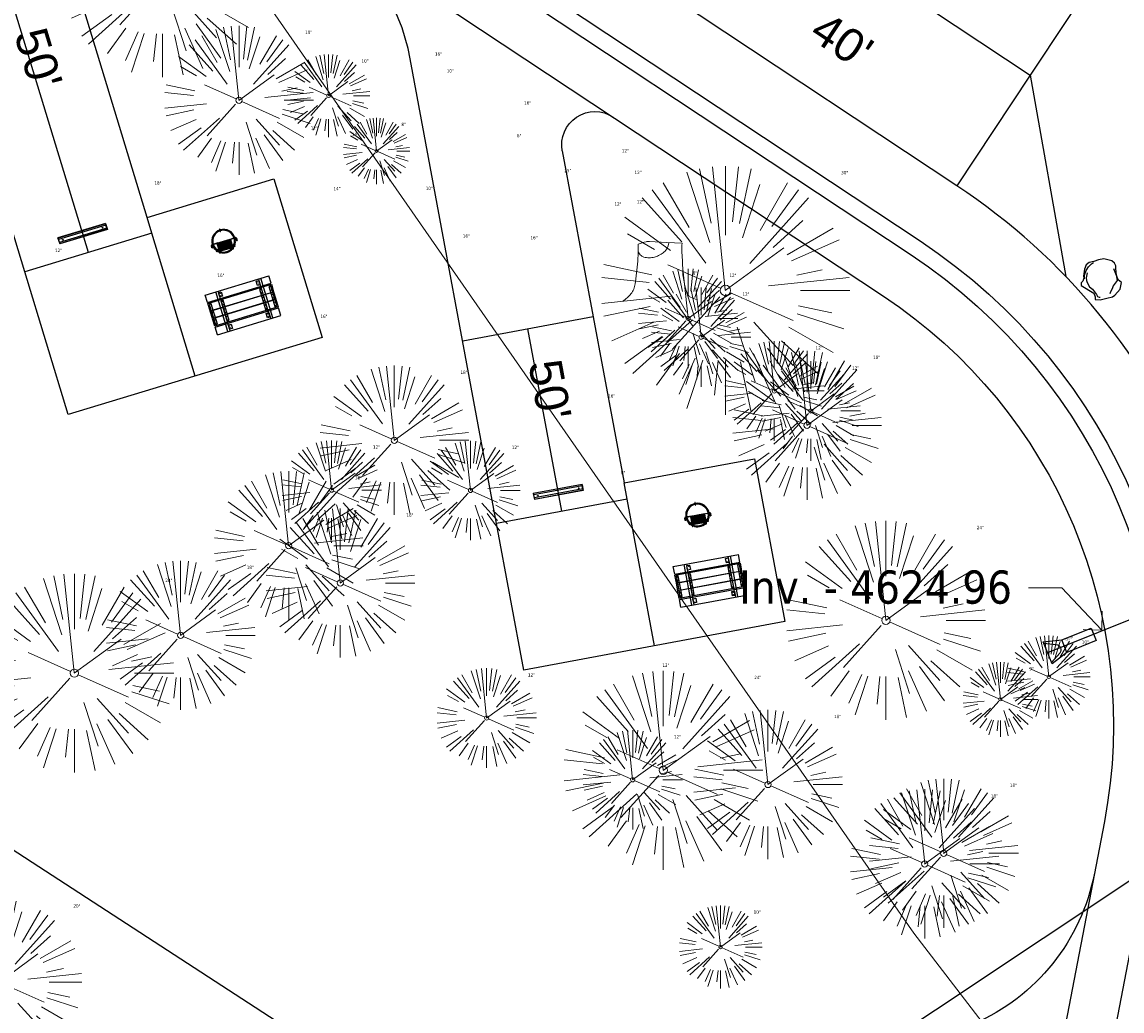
# Model space of a CAD drawing. Header units: feet. Extents: x 1134296 to 1140710, y 647902 to 649877.
# Tile 29 of 34: x 1134967 to 1135100, y 649090 to 649210. Entities that reach past the tile are written whole.
import ezdxf
from ezdxf import colors
from ezdxf.entities.mleader import LeaderData, LeaderLine
from ezdxf.math import Vec2, Vec3

# ---------------------------------------------------------------- set-up
doc = ezdxf.new("R2010")
doc.units = ezdxf.units.FT
doc.header["$MEASUREMENT"] = 0
for name, color, linetype, lineweight in [('-ANGLE-IRON', 8, 'Continuous', 25), ('V-SITE-VEGE', 8, 'Continuous', 18), ('V-SITE-VEGE-TEXT', 8, 'Continuous', 18), ('V-UTIL-WATR-LINE', 8, 'Continuous', 15)]:
    doc.layers.add(name, color=color, linetype=linetype, lineweight=lineweight)
for name, color, linetype in [('-BOLTS-LAGS-SCREWS', 7, 'Continuous'), ('-CONCRETE', 9, 'Continuous'), ('-HARDWARE', 7, 'Continuous'), ('-TIMBER', 5, 'Continuous'), ('C-CAMPSITE-PADS', 6, 'Continuous'), ('C-PRKG-WHEL-STOP', 9, 'Continuous'), ('C-ROAD-ASPHALT', 1, 'Continuous'), ('C-UTIL-WATER-MEP', 7, 'Continuous'), ('L-BARRIERROCK', 6, 'Continuous'), ('V-FLOOD-PLAIN', 2, 'Continuous')]:
    doc.layers.add(name, color=color, linetype=linetype)
doc.layers.add('V-ANNO-TEXT', color=7, linetype='Continuous', lineweight=13, plot=False)
doc.styles.add('Arial', font='arial.ttf', dxfattribs={"height": 180})
doc.styles.add('SEI-Dim & Leader', font='tahoma.ttf')

# ---------------------------------------------------------------- blocks, each defined once
blk = doc.blocks.new('V-SITE-VEGE-Coniferious Tree 2')
at = {"color": 0, "linetype": 'ByBlock'}
for p, q in [((-0.0574950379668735, 0.2703678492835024), (-0.1039851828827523, 0.4890788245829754)), ((-0.0003172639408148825, 0.0025937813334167), (-0.05229705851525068, 0.4972664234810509)), ((-3.601054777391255e-05, 0.2219193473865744), (-3.601054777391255e-05, 0.5000060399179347)), ((0.02890183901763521, 0.2753366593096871), (0.05222503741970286, 0.4972664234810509)), ((0.0571938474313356, 0.2692740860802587), (0.1039131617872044, 0.4890788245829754)), ((-0.06264093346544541, 0.1926377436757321), (-0.1545378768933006, 0.4755369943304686)), ((-0.07913071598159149, 0.1088658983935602), (-0.2939353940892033, 0.4045257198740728)), ((-0.1460065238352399, 0.2528363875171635), (-0.2500390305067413, 0.4330260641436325)), ((0.06850648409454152, 0.2109817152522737), (0.1382469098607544, 0.425630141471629)), ((0.139142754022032, 0.2410654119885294), (0.2499670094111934, 0.4330260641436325)), ((0.1868724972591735, 0.2572635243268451), (0.2938633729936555, 0.4045257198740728)), ((-0.1756943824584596, 0.1950752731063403), (-0.3346129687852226, 0.3715878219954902)), ((0.09777767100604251, 0.108636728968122), (0.3345409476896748, 0.3715878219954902)), ((-0.2201011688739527, 0.1598873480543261), (-0.4045617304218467, 0.2938993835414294)), ((0.1919663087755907, 0.1728666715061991), (0.3115823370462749, 0.2805763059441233)), ((-0.2844040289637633, 0.1641894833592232), (-0.393144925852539, 0.2269610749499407)), ((0.2487690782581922, 0.143647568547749), (0.4329900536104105, 0.2500030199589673)), ((0.2658942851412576, 0.1183972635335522), (0.4567507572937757, 0.2033670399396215)), ((-0.0009318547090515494, -0.0006770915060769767), (0.2349564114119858, 0.1707208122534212)), ((-0.2961437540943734, 0.06292784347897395), (-0.4891148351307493, 0.1039491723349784)), ((-0.01992166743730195, 0.008854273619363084), (-0.2318825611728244, 0.1032199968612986)), ((-0.3060292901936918, 0.03215663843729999), (-0.4973024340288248, 0.05226104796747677)), ((0.173080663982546, 0.01818771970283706), (0.497230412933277, 0.05226104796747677)), ((0.2872695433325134, 0.06106323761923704), (0.3884790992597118, 0.08257391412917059)), ((0.3024988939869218, 0), (0.4999700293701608, 0)), ((-0.2182782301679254, -0.02292736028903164), (-0.4973024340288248, -0.05226104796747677)), ((-0.02300503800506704, -0.02554197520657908), (-0.2137781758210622, -0.2373882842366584)), ((0.01849546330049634, -0.008260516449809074), (0.2719985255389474, -0.1211160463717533)), ((-0.302185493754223, -0.0642195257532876), (-0.4891148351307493, -0.1039491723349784)), ((0.2936342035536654, -0.06241742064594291), (0.4274066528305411, -0.09084484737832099)), ((-0.2881436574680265, -0.1282723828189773), (-0.4568227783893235, -0.2033670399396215)), ((-0.1320480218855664, -0.1188660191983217), (-0.3716238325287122, -0.3345769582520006)), ((0.1143820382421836, -0.1271057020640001), (0.2718110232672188, -0.301920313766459)), ((0.2891445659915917, -0.09395946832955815), (0.4755009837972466, -0.1545018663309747)), ((0.04781873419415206, -0.1473038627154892), (0.1192466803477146, -0.3671294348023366)), ((0.2555295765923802, -0.1475434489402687), (0.4329900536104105, -0.2500030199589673)), ((-0.254528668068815, -0.1848980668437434), (-0.4045617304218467, -0.2938993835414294)), ((0.2253521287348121, -0.2029399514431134), (0.3715518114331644, -0.3345769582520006)), ((-0.1842986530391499, -0.2536176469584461), (-0.2766747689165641, -0.3807650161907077)), ((0.1131111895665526, -0.2541280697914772), (0.2033310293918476, -0.4567867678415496)), ((0.1688618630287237, -0.2324611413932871), (0.2938633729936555, -0.4045257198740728)), ((-0.1213812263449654, -0.2725449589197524), (-0.1855903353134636, -0.4167758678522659)), ((-0.09098502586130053, -0.2799408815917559), (-0.1545378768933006, -0.4755369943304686)), ((-0.02966136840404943, -0.2817638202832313), (-0.04434904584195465, -0.4216092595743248)), ((-3.601054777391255e-05, -0.2817638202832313), (-3.601054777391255e-05, -0.5000060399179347)), ((0.06104806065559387, -0.2873055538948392), (0.1039131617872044, -0.4890788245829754))]:
    blk.add_line(p, q, dxfattribs=at)
blk.add_circle((-3.601054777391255e-05, 0), 0.02083358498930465)
blk = doc.blocks.new('V-SITE-VEGE-Stump')
for points in [[(-0.122905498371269, -0.01429599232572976, 0.05261256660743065), (-0.09863241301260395, 0.007697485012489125, 0.1061947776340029), (-0.09053039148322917, 0.02191696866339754, 0.04486152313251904), (-0.08374707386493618, 0.05273626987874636, 0.02007395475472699), (-0.07764030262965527, 0.1228815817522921, 0.01167487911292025), (-0.07732468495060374, 0.1363966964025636, 0.007866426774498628), (-0.07764030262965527, 0.1564565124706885)], [(-0.07764030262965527, 0.1564565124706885, -0.02766804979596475), (-0.05341885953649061, 0.1633605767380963, -0.0679781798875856), (-0.04316680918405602, 0.1642506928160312), (0.008593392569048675, 0.1616126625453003), (0.05395851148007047, 0.1590945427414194)], [(0.01506844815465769, 0.161253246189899, -0.08286378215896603), (0.008147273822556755, 0.1419669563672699, -0.1113242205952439), (-0.002098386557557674, 0.130555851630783, -0.03931328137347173), (-0.01592715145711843, 0.1222882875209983, -0.04919659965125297), (-0.02797848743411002, 0.1177254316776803, -0.06600187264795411), (-0.0446681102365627, 0.1155126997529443, -0.07018691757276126), (-0.06035359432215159, 0.1177254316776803, -0.1148593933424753), (-0.06850904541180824, 0.1222766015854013, -0.0759377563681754), (-0.07734269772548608, 0.1331671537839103)], [(0.05395851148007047, 0.1590945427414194, 0.004334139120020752), (0.05376627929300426, 0.1369184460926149, 0.00834373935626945), (0.05395851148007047, 0.1253997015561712), (0.05605689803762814, 0.07623641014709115, 0.04625247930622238), (0.06241632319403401, 0.03170819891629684, 0.06962485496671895), (0.07334360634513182, 0.00381048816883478, 0.1497246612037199), (0.07941695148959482, -0.001975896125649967, 0.05852299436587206), (0.09922370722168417, -0.009139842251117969)]]:
    blk.add_lwpolyline(points, format="xyb")
blk = doc.blocks.new('_Open90')
at = {"color": 0, "linetype": 'ByBlock', "lineweight": -2}
for p, q in [((-0.5, 0.5), (0, 0)), ((0, 0), (-1, 0)), ((0, 0), (-0.5, -0.5))]:
    blk.add_line(p, q, dxfattribs=at)
blk = doc.blocks.new('*U1419')
at = {"flags": 128}
blk.add_lwpolyline([(1.496875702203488, 5.866815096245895), (3.003282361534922, 5.257418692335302), (1.566981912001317, 1.706934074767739), (0.06057525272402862, 2.316330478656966)], close=True, dxfattribs=at)
blk.add_lwpolyline([(1.566981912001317, 1.706934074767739), (1.332590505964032, -0.5390814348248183), (-1.332590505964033, 0.5390814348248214), (0.06057525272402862, 2.316330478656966)], dxfattribs=at)
blk.add_lwpolyline([(-1.158774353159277, 0.4687664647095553), (-0.01010727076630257, 1.456048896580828, -0.609256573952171), (1.019639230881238, 1.039478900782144), (1.158774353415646, -0.4687664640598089)], format="xyb", dxfattribs=at)
at = {"layer": 'Defpoints'}
blk.add_text('15" FES', height=0.2, rotation=247.9487491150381, dxfattribs=at).set_placement((0.6594073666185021, 3.568069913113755))
blk = doc.blocks.new('Wheel_Stop')
for points in [[(-36, 6.75), (36, 6.75)], [(-36, -2.25), (-36, 6.75)], [(-35.625, 4.5), (-36, 6.75)], [(-35.625, 0), (-36, -2.25)], [(-35.955, 6.48), (35.955, 6.48)], [(-35.625, 4.5), (-35.625, 0)], [(-35.625, 4.5), (35.625, 4.5)], [(-35.625, 0), (35.625, 0)], [(35.625, 4.5), (36, 6.75)], [(35.625, 4.5), (35.625, 0)], [(35.625, 0), (36, -2.25)], [(36, -2.25), (36, 6.75)], [(-36, -2.25), (36, -2.25)], [(-35.955, -1.98), (35.955, -1.98)]]:
    blk.add_lwpolyline(points)
for centre in [(-30, 2.25), (30, 2.25)]:
    blk.add_circle(centre, 0.5)
blk = doc.blocks.new("5'_BarrierRock")
at = {"layer": 'L-BARRIERROCK', "flags": 128}
for points in [[(3.796977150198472, 25.21031587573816), (-3.971151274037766, 23.41838866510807), (-10.84293678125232, 21.02912666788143), (-17.7147222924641, 19.53586684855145), (-22.19627771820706, 16.54930863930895), (-24.28770915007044, 10.27760197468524), (-26.0803419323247, 0.1233349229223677), (-25.48279766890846, -2.863184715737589), (-26.97668484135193, -7.044335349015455), (-29.06806322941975, -9.732226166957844), (-29.36686187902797, -13.31608058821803), (-11.14168239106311, -24.66494006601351), (-9.05030400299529, -29.74205430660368), (-9.05030400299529, -31.53398151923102), (-8.751505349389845, -33.62457612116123), (-1.87971984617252, -34.52053972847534), (7.680988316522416, -31.83264891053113), (16.04666099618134, -30.04072169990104), (19.63192655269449, -27.3528308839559), (27.10125632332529, -18.69186222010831), (28.89388910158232, -9.433597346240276), (24.11353502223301, -5.551075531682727), (22.02210359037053, 1.616633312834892), (21.42455933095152, 6.096412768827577), (20.82701507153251, 11.17356558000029), (21.12581372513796, 15.05604882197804), (19.03438229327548, 18.63990324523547), (15.15031808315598, 22.22375766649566), (3.796977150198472, 25.21031587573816)], [(-24.28770915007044, -3.759148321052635), (-24.28770915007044, 1.317965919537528), (-22.19627771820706, 8.187007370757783), (-18.61101215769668, 13.26412161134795), (-14.42820234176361, 18.04260703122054), (-11.44048104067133, 19.83453424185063)], [(-20.40364493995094, 4.603152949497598), (-21.8975321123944, -2.56455589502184), (-21.29998785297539, -6.447039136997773), (-20.40364493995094, -9.433597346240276), (-17.11717803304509, -15.70534258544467), (-12.93431516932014, -18.99052961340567), (-6.958872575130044, -26.75553466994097), (-5.46498540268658, -29.44342548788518), (-3.373607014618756, -30.63801791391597), (-1.87971984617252, -30.63801791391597)], [(17.54049512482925, 10.8748981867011), (21.62729471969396, 1.526720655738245), (22.61964785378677, -6.148371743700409), (17.24174951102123, -14.21204419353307), (15.44911673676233, -18.39319482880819), (13.35768530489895, -22.87301285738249), (12.1625967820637, -25.56090367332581)]]:
    blk.add_lwpolyline(points, dxfattribs=at)
blk = doc.blocks.new('10FT_Precast Table')
at = {"layer": '-ANGLE-IRON'}
for p, q in [((-28.53399626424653, 21.12499979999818), (-28.53399626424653, 27.62500020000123)), ((-28.53399626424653, 27.62500020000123), (-24.53403626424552, 27.62500020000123)), ((-24.53403626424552, 21.12499979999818), (-28.53399626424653, 21.12499979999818)), ((-24.53403626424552, 27.62500020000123), (-24.53403626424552, 21.12499979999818)), ((28.46604333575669, 21.12499979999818), (28.46604333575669, 27.62500020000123)), ((28.46604333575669, 27.62500020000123), (32.4660033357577, 27.62500020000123)), ((32.4660033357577, 21.12499979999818), (28.46604333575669, 21.12499979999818)), ((32.4660033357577, 27.62500020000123), (32.4660033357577, 21.12499979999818)), ((-43.49999999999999, 15.25000002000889), (-46.49999999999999, 15.25000002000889)), ((-46.49999999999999, 15.25000002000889), (-46.49999999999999, -15.25000001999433)), ((-43.49999999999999, -15.25000001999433), (-43.49999999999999, 15.25000002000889)), ((-25.53399626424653, 15.25000002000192), (-28.53399626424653, 15.25000002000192)), ((-28.53399626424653, 15.25000002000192), (-28.53399626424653, -15.2500000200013)), ((-25.53399626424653, -15.2500000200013), (-25.53399626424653, 15.25000002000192)), ((32.4660033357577, 15.25000002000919), (29.4660033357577, 15.25000002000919)), ((29.4660033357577, 15.25000002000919), (29.4660033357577, -15.25000001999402)), ((32.4660033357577, -15.25000001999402), (32.4660033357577, 15.25000002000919)), ((46.50000000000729, 15.25000002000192), (43.50000000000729, 15.25000002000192)), ((43.50000000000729, 15.25000002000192), (43.50000000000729, -15.2500000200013)), ((46.50000000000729, -15.2500000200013), (46.50000000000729, 15.25000002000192)), ((-46.49999999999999, -15.25000001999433), (-43.49999999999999, -15.25000001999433)), ((-28.53399626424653, -15.2500000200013), (-25.53399626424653, -15.2500000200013)), ((29.4660033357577, -15.25000001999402), (32.4660033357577, -15.25000001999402)), ((43.50000000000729, -15.2500000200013), (46.50000000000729, -15.2500000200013)), ((-28.53399626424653, -27.62500019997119), (-28.53399626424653, -21.12499979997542)), ((-28.53399626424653, -21.12499979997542), (-24.53403626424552, -21.12499979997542)), ((-24.53403626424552, -27.62500019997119), (-28.53399626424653, -27.62500019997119)), ((-24.53403626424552, -21.12499979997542), (-24.53403626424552, -27.62500019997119)), ((28.46604333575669, -27.62500019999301), (28.46604333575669, -21.12499979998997)), ((28.46604333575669, -21.12499979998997), (32.4660033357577, -21.12499979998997)), ((32.4660033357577, -27.62500019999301), (28.46604333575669, -27.62500019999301)), ((32.4660033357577, -21.12499979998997), (32.4660033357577, -27.62500019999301))]:
    blk.add_line(p, q, dxfattribs=at)
at = {"layer": '-BOLTS-LAGS-SCREWS'}
for centre in [(-26.53401626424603, 26.12500020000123), (-26.53401626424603, 22.62499979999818), (30.46602333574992, 26.12500020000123), (30.46602333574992, 22.62499979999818), (-44.99999999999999, 14.25000402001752), (-44.99999999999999, 8.750004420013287), (-44.99999999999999, 2.750004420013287), (-27.03399626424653, 14.25000402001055), (-27.03399626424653, 8.750004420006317), (-27.03399626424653, 2.750004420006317), (30.9660033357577, 14.25000402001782), (30.9660033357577, 8.750004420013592), (30.9660033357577, 2.750004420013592), (45.00000000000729, 14.25000402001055), (45.00000000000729, 8.750004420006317), (45.00000000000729, 2.750004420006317), (-44.99999999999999, -2.750004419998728), (-44.99999999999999, -8.750004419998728), (-44.99999999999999, -14.25000402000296), (-27.03399626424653, -2.750004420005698), (-27.03399626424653, -8.750004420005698), (-27.03399626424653, -14.25000402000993), (30.9660033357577, -2.750004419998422), (30.9660033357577, -8.750004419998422), (30.9660033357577, -14.25000401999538), (45.00000000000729, -2.750004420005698), (45.00000000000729, -8.750004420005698), (45.00000000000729, -14.25000402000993), (-26.53401626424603, -22.62499979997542), (-26.53401626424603, -26.12500019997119), (30.46602333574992, -22.62499979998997), (30.46602333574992, -26.12500019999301)]:
    blk.add_circle(centre, 0.15625000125, dxfattribs=at)
at = {"layer": '-CONCRETE'}
for p, q in [((-32.03399630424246, -29.99999999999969), (-32.03399630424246, 30.00000000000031)), ((-28.53399626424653, 29.99999999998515), (-28.53399626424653, 27.62500020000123)), ((-28.53399626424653, -27.12499979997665), (-28.53399626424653, 27.12499979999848)), ((32.4660033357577, 29.99999999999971), (32.4660033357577, 27.62500020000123)), ((32.4660033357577, -27.1249997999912), (32.4660033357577, 27.12499979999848)), ((35.96600337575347, -29.99999999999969), (35.96600337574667, 30.00000000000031)), ((-28.53399626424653, -29.99999999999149), (-28.53399626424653, -27.62500019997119)), ((32.4660033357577, -27.62500019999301), (32.4660033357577, -29.99999999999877))]:
    blk.add_line(p, q, dxfattribs=at)
at = {"layer": '-TIMBER'}
for p, q in [((-47.99999999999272, 18.7499999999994), (-47.99999999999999, 29.99999999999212)), ((-47.99999999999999, 29.99999999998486), (48, 29.9999999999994)), ((-47.99999999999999, 18.74999999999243), (48, 18.74999999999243)), ((-47.99999999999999, 5.875002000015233), (-47.99999999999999, 17.12500200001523)), ((-47.99999999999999, 17.12500200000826), (47.99999999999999, 17.12500200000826)), ((48.00000000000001, 18.75000000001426), (48.00000000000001, 29.99999999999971)), ((48.00000000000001, 17.12500200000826), (48.00000000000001, 5.875002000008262)), ((-47.99999999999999, 5.875002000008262), (47.99999999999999, 5.875002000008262)), ((-47.99999999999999, -5.625002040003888), (-47.99999999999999, 5.625002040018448)), ((-47.99999999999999, 5.625002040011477), (47.99999999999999, 5.625002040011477)), ((48.00000000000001, 5.625002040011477), (48.00000000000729, -5.625002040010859)), ((47.99999999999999, -5.625002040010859), (-47.99999999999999, -5.625002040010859)), ((-47.99999999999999, -17.1250019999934), (-47.99999999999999, -5.875002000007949)), ((47.99999999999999, -5.875002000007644), (-47.99999999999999, -5.875002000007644)), ((48.00000000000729, -5.875002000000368), (48.00000000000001, -17.12500200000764)), ((47.99999999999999, -17.12500200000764), (-47.99999999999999, -17.12500200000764)), ((-47.99999999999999, -29.99999999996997), (-47.99999999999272, -18.74999999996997)), ((-47.99999999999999, -18.74999999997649), (48, -18.74999999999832)), ((-47.99999999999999, -29.99999999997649), (48.00000000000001, -29.99999999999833)), ((48.00000000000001, -29.99999999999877), (48.00000000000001, -18.74999999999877))]:
    blk.add_line(p, q, dxfattribs=at)
blk = doc.blocks.new('*X1314')
at = {"color": 0}
for p, q in [((146.0622026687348, 353.5980429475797), (146.1426743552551, 353.6785146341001)), ((146.0622026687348, 352.8909361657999), (146.8122026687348, 353.6409361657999)), ((146.0622026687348, 352.5373827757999), (146.8122026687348, 353.2873827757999)), ((146.0622026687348, 351.8302759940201), (146.8122026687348, 352.5802759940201)), ((146.0622026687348, 351.4767226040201), (146.8122026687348, 352.2267226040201)), ((146.0622026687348, 350.7696158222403), (146.8122026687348, 351.5196158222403)), ((146.3246548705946, 350.6785146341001), (146.8122026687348, 351.1660624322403))]:
    blk.add_line(p, q, dxfattribs=at)
blk = doc.blocks.new('Pilot Rocks FS-30_18_PA')
at = {"layer": '-HARDWARE'}
for p, q in [((-8.817777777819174, 0.04421580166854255), (-17.86666666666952, 0.04421580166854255)), ((-17.86666666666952, 0.04421580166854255), (-12.77892653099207, 0.04421580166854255)), ((-10.20000000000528, 0.04421580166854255), (10.19999999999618, 0.04421580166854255)), ((8.817777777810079, 0.04421580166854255), (17.86666666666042, 0.04421580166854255)), ((12.77892653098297, 0.04421580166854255), (17.86666666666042, 0.04421580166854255)), ((-18.93333333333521, -4.555784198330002), (-18.93333333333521, -1.355784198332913)), ((-18.93333333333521, -1.355784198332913), (-18.86666666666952, -1.355784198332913)), ((-18.86666666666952, -1.355784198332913), (-18.86666666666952, -0.9557841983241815)), ((-18.86666666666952, -1.355784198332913), (-18.86666666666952, -0.9557841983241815)), ((-18.20000000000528, -1.355784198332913), (-18.20000000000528, -0.9557841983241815)), ((-18.20000000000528, -0.9557841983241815), (-18.20000000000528, -1.355784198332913)), ((-18.20000000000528, -1.355784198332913), (-18.13333333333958, -1.355784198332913)), ((-18.13333333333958, -1.355784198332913), (-18.13333333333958, -4.555784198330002)), ((-8.817777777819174, -0.6224508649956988), (-17.86666666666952, -0.6224508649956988)), ((-13.33940419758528, -0.6224508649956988), (-17.86666666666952, -0.6224508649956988)), ((-10.20000000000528, -0.6224508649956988), (10.19999999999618, -0.6224508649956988)), ((-10.20000000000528, -0.6224508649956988), (-10.20000000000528, -11.31238912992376)), ((-10.20000000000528, -11.31238912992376), (-10.20000000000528, -14.84572246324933)), ((-10.20000000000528, -13.68324198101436), (-10.20000000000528, -14.84572246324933)), ((-9.533333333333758, -0.6224508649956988), (-9.533333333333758, -11.31238912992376)), ((-9.533333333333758, -11.31238912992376), (-9.533333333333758, -14.84572246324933)), ((-9.533333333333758, -11.64572246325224), (9.533333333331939, -11.64572246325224)), ((-9.533333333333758, -12.31238912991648), (9.533333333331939, -12.31238912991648)), ((-9.533333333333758, -14.84572246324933), (-9.533333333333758, -14.47618734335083)), ((-8.817777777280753, -0.6224508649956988), (-8.817777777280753, -11.64572246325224)), ((-8.284444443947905, -0.6224508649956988), (-8.284444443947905, -11.64572246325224)), ((-7.502222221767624, -0.6224508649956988), (-7.502222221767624, -11.64572246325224)), ((-6.9688888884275, -0.6224508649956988), (-6.9688888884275, -11.64572246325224)), ((-6.18666666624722, -0.6224508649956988), (-6.18666666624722, -11.64572246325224)), ((-5.653333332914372, -0.6224508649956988), (-5.653333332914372, -11.64572246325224)), ((-4.871111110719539, -0.6224508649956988), (-4.871111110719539, -11.64572246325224)), ((-4.337777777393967, -0.6224508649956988), (-4.337777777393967, -11.64572246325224)), ((-3.555555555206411, -0.6224508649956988), (-3.555555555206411, -11.64572246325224)), ((-3.022222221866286, -0.6224508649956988), (-3.022222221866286, -11.64572246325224)), ((-2.23999999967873, -0.6224508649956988), (-2.23999999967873, -11.64572246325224)), ((-1.706666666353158, -0.6224508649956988), (-1.706666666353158, -11.64572246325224)), ((-0.9244444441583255, -0.6224508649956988), (-0.9244444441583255, -11.64572246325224)), ((-0.3911111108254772, -0.6224508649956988), (-0.3911111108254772, -11.64572246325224)), ((0.3911111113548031, -0.6224508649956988), (0.3911111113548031, -11.64572246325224)), ((0.9244444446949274, -0.6224508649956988), (0.9244444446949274, -11.64572246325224)), ((1.706666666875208, -0.6224508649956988), (1.706666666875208, -11.64572246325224)), ((2.240000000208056, -0.6224508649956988), (2.240000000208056, -11.64572246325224)), ((3.022222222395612, -0.6224508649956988), (3.022222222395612, -11.64572246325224)), ((3.555555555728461, -0.6224508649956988), (3.555555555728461, -11.64572246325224)), ((4.337777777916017, -0.6224508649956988), (4.337777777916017, -11.64572246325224)), ((4.871111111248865, -0.6224508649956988), (4.871111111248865, -11.64572246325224)), ((5.653333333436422, -0.6224508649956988), (5.653333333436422, -11.64572246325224)), ((6.18666666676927, -0.6224508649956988), (6.18666666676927, -11.64572246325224)), ((6.968888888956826, -0.6224508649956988), (6.968888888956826, -11.64572246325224)), ((7.502222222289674, -0.6224508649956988), (7.502222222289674, -11.64572246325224)), ((8.28444444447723, -0.6224508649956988), (8.28444444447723, -11.64572246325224)), ((8.817777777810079, -0.6224508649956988), (8.817777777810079, -11.64572246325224)), ((17.86666666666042, -0.6224508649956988), (8.817777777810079, -0.6224508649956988)), ((9.533333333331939, -0.6224508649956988), (9.533333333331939, -11.31238912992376)), ((9.533333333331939, -11.31238912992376), (9.533333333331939, -14.84572246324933)), ((9.533333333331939, -14.47618734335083), (9.533333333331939, -14.84572246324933)), ((10.19999999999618, -0.6224508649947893), (10.19999999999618, -11.31238912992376)), ((10.19999999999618, -11.31238912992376), (10.19999999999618, -14.84572246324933)), ((10.19999999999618, -14.84572246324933), (10.19999999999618, -13.68324198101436)), ((18.13333333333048, -4.555784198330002), (18.13333333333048, -1.355784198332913)), ((18.13333333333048, -1.355784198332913), (18.19999999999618, -1.355784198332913)), ((18.93333333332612, -4.555784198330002), (18.13333333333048, -4.555784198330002)), ((18.19999999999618, -1.355784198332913), (18.19999999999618, -0.9557841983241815)), ((18.19999999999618, -1.355784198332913), (18.19999999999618, -0.9557841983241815)), ((18.86666666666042, -1.355784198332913), (18.86666666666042, -0.9557841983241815)), ((18.86666666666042, -0.9557841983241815), (18.86666666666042, -1.355784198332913)), ((18.86666666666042, -1.355784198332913), (18.93333333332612, -1.355784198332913)), ((18.93333333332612, -1.355784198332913), (18.93333333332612, -4.555784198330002))]:
    blk.add_line(p, q, dxfattribs=at)
at = {"layer": '-HARDWARE', "flags": 128}
for points in [[(0.04426932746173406, 18.18944163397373, 1), (-0.6223972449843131, 18.18908719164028), (-0.6206959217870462, 14.98908764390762, 1), (0.04597065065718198, 14.98944208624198), (0.04426932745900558, 18.18944163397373)], [(-11.77825193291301, -8.933957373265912, -1), (-11.29140720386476, -9.3893985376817), (-13.47752479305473, -11.72625323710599, -1), (-13.96436952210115, -11.27081207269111), (-11.77825193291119, -8.93395737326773)], [(11.77825193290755, -8.933957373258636, 1), (11.29140720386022, -9.389398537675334), (13.47752479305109, -11.72625323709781, 1), (13.96436952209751, -11.27081207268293), (11.77825193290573, -8.933957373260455)]]:
    blk.add_lwpolyline(points, format="xyb", dxfattribs=at)
at = {"layer": '-HARDWARE'}
for points in [[(-18.93333333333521, -4.555784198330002), (-18.93333333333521, -1.355784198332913), (-18.13333333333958, -1.355784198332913), (-18.13333333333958, -4.555784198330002)], [(-7.502222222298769, -11.64572246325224), (-8.28444444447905, -11.64572246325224), (-8.28444444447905, -0.6224508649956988), (-7.502222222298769, -0.6224508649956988)], [(-6.186666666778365, -11.64572246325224), (-6.968888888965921, -11.64572246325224), (-6.968888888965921, -0.6224508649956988), (-6.186666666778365, -0.6224508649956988)], [(-4.87111111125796, -11.64572246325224), (-5.653333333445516, -11.64572246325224), (-5.653333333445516, -0.6224508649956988), (-4.87111111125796, -0.6224508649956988)], [(-3.555555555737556, -11.64572246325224), (-4.337777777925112, -11.64572246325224), (-4.337777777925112, -0.6224508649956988), (-3.555555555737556, -0.6224508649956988)], [(-2.240000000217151, -11.64572246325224), (-3.022222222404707, -11.64572246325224), (-3.022222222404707, -0.6224508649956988), (-2.240000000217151, -0.6224508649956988)], [(-0.9244444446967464, -11.64572246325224), (-1.706666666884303, -11.64572246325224), (-1.706666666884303, -0.6224508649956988), (-0.9244444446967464, -0.6224508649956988)], [(-0.3911111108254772, -11.64572246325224), (0.3911111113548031, -11.64572246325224), (0.3911111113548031, -0.6224508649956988), (-0.3911111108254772, -0.6224508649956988)], [(0.9244444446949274, -11.64572246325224), (1.706666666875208, -11.64572246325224), (1.706666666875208, -0.6224508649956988), (0.9244444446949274, -0.6224508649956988)], [(2.240000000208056, -11.64572246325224), (3.022222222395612, -11.64572246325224), (3.022222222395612, -0.6224508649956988), (2.240000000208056, -0.6224508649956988)], [(3.555555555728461, -11.64572246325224), (4.337777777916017, -11.64572246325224), (4.337777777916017, -0.6224508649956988), (3.555555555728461, -0.6224508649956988)], [(4.871111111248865, -11.64572246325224), (5.653333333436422, -11.64572246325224), (5.653333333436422, -0.6224508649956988), (4.871111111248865, -0.6224508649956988)], [(6.18666666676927, -11.64572246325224), (6.968888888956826, -11.64572246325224), (6.968888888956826, -0.6224508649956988), (6.18666666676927, -0.6224508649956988)], [(7.502222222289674, -11.64572246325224), (8.28444444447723, -11.64572246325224), (8.28444444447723, -0.6224508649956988), (7.502222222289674, -0.6224508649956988)], [(18.93333333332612, -4.555784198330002), (18.93333333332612, -1.355784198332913), (18.13333333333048, -1.355784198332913), (18.13333333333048, -4.555784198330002)]]:
    blk.add_lwpolyline(points, close=True, dxfattribs=at)
for centre, radius, start, end in [((0, 9.094947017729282e-13), 17.06666666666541, 0.1484403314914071, 179.8515596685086), ((-17.86666666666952, -0.9557841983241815), 1, 90, 180), ((-17.86666666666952, -0.9557841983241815), 1, 90, 180), ((0, 0), 15.73333333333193, 0.1610200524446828, 179.8389799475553), ((17.86666666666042, -0.9557841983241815), 1, 0, 90), ((17.86666666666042, -0.9557841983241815), 1, 0, 90), ((-17.86666666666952, -0.9557841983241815), 0.3333333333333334, 90, 180), ((-17.86666666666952, -0.9557841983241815), 0.3333333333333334, 90, 180), ((0, 9.094947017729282e-13), 17.06666666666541, 182.0901397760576, 220.7490543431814), ((0, 0), 15.73333333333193, 182.2673591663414, 220.2247561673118), ((-9.094947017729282e-13, 1.818989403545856e-12), 17.06666666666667, 220.7490543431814, 233.2977773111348), ((-9.094947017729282e-13, 1.818989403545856e-12), 15.73333333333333, 220.2247561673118, 229.5860659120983), ((-9.866666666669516, -11.64572246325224), 0.3333333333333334, 0, 180), ((-9.866666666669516, -14.84572246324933), 0.3333333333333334, 180, 0), ((-9.866666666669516, -14.84572246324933), 0.3333333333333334, 180, 0), ((-9.094947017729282e-13, 1.818989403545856e-12), 15.73333333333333, 232.7040475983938, 307.2959524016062), ((-9.094947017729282e-13, 1.818989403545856e-12), 17.06666666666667, 236.0413981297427, 303.9586018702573), ((9.866666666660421, -11.64572246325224), 0.3333333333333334, 0, 180), ((9.866666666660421, -14.84572246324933), 0.3333333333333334, 180, 0), ((9.866666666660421, -14.84572246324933), 0.3333333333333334, 180, 0), ((-9.094947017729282e-13, 1.818989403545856e-12), 15.73333333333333, 310.4139340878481, 319.7752438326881), ((-6.821210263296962e-11, 6.548361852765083e-11), 17.06666666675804, 306.7022226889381, 319.2509456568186), ((0, 0), 15.73333333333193, 319.7752438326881, 357.7326408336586), ((0, 9.094947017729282e-13), 17.06666666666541, 319.2509456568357, 357.9098602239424), ((17.86666666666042, -0.9557841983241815), 0.3333333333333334, 0, 90), ((17.86666666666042, -0.9557841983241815), 0.3333333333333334, 0, 90)]:
    blk.add_arc(centre, radius, start, end, dxfattribs=at)
at = {"layer": '-HARDWARE', "rotation": 180}
for p, xscale, yscale, zscale in [((137.6663495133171, 372.583162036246), 1.066666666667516, 1.066666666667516, 1.066666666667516), ((-137.6663495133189, 372.583162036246), -1.066666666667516, 1.066666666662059, 1.066666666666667)]:
    blk.add_blockref('*X1314', p, dxfattribs=dict(at, xscale=xscale, yscale=yscale, zscale=zscale))
blk = doc.blocks.new('C_PBASE-PACTOLA_02403811')
at = {"layer": ''}
blk.add_line((1135032.165009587, 649194.0016200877), (1135039.608310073, 649153.9371747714), dxfattribs=at)
at = {"layer": '', "flags": 128}
for points in [[(1134553.979962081, 648677.2843639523), (1134544.902369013, 648742.2703875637, -0.09433329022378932), (1134550.434197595, 648854.3354307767), (1134558.997505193, 648889.7214101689, -0.1428635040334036), (1134712.374228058, 649156.8312964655), (1134786.199238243, 649227.8108874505, -0.04164346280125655), (1134812.006441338, 649248.7876063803), (1134833.030879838, 649263.1487701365, -0.2654684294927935), (1134926.96397912, 649270.7084407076), (1134949.260464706, 649260.2481514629, -0.03670103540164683), (1135013.162783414, 649224.3333579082), (1135075.321908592, 649183.1273199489, -0.3025232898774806), (1135105.389164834, 649111.5845632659), (1135099.687602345, 649081.8875520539, -0.04927264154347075), (1135094.100293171, 649063.036833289), (1135036.844839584, 648922.3955038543, -0.009218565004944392), (1135029.58001939, 648905.4517031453), (1134962.363987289, 648756.3352782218, -0.01915469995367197), (1134945.301367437, 648722.0511597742), (1134909.791676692, 648657.06607992, -0.111236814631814)], [(1134967.354120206, 649179.3996507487), (1134948.075142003, 649242.8437104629, 0.2123922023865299), (1134934.773317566, 649258.2080861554)], [(1135024.242800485, 649149.0482987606), (1135013.829255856, 649205.1004330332, 0.2069378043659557), (1135002.759101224, 649221.5696725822)], [(1135032.165009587, 649194.0016200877, -0.6622965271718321), (1135038.307843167, 649198.0662180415)], [(1135096.336044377, 649106.8603223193, -0.2475269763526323), (1135081.761466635, 649088.6511193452), (1135035.721967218, 649068.6127591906)]]:
    blk.add_lwpolyline(points, format="xyb", dxfattribs=at)
for points in [[(1134982.081430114, 649185.9651927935), (1134967.326151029, 649234.5224761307)], [(1135088.582672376, 649203.1311231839), (1135092.883907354, 649178.8305525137)], [(1135121.227039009, 649145.7032626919), (1135090.690685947, 649133.42446012)]]:
    blk.add_lwpolyline(points, dxfattribs=at)
at = {"layer": 'C-CAMPSITE-PADS'}
for p, q in [((1134982.662922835, 649184.0515925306), (1134967.354120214, 649179.3996507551)), ((1135039.973625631, 649151.9708217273), (1135024.242800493, 649149.0482987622))]:
    blk.add_line(p, q, dxfattribs=at)
for points in [[(1135055.243000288, 649225.2323961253), (1135064.083509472, 649238.5682649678), (1135097.423181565, 649216.4669920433), (1135088.582672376, 649203.1311231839)], [(1135055.243000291, 649225.2323961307), (1135088.582672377, 649203.131123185)], [(1134982.081430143, 649185.9651928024), (1134997.3902328, 649190.617134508), (1135003.205159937, 649171.4811312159)], [(1134982.662922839, 649184.0515925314), (1134982.081430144, 649185.9651928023)], [(1135003.205159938, 649171.4811312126), (1134972.587554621, 649162.177247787), (1134967.354120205, 649179.3996507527)], [(1135039.608310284, 649153.9371748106), (1135055.339135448, 649156.8596977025), (1135058.992289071, 649137.1961662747)], [(1135039.973625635, 649151.9708217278), (1135039.608310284, 649153.9371748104)], [(1135058.992289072, 649137.1961662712), (1135027.530638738, 649131.3511204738), (1135024.242800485, 649149.0482987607)]]:
    blk.add_lwpolyline(points, dxfattribs=at)
at = {"layer": 'C-ROAD-ASPHALT'}
blk.add_lwpolyline([(1134916.811965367, 648653.2299950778), (1134952.321656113, 648718.215074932, 0.01915469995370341), (1134969.657277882, 648753.0477392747), (1135036.873309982, 648902.1641641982, 0.009218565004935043), (1135044.254367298, 648919.3790657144), (1135101.509820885, 649060.0203951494, 0.04927264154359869), (1135107.544114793, 649080.3791714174), (1135113.245677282, 649110.0761826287, 0.3025232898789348), (1135079.742163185, 649189.7952543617), (1135017.583038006, 649231.0012923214, 0.03670103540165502), (1134952.658282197, 649267.4907225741), (1134930.361796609, 649277.95101182, 0.265468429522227), (1134828.518541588, 649269.7547374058), (1134807.494103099, 649255.3935736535, 0.04164346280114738), (1134780.654611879, 649233.5777859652), (1134706.829601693, 649162.5981949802, 0.05765878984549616), (1134625.196538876, 649063.6602364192, -0.5722564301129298), (1134616.582948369, 649064.0343807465), (1134601.857481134, 649091.7855040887)], format="xyb", dxfattribs=at)
blk.add_lwpolyline([(1134609.502741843, 649004.1715281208, -0.08481675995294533), (1134717.918854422, 649151.0643979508), (1134791.743864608, 649222.0439889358, -0.04164346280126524), (1134816.518779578, 649242.1816391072), (1134837.543218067, 649256.5428028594, -0.2654684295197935), (1134923.566161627, 649263.4658695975), (1134945.862647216, 649253.0055803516, -0.03670103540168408), (1135008.742528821, 649217.6654234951), (1135070.901654, 649176.4593855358, -0.3025232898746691), (1135097.532652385, 649113.0929439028), (1135091.831089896, 649083.3959326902, -0.0492726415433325), (1135086.690765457, 649066.0532714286), (1135029.43531187, 648925.4119419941, -0.009218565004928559), (1135022.286728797, 648908.7392420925), (1134970.105907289, 648792.9779079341, 0.09466954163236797), (1134957.786175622, 648834.7349342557), (1134921.92741579, 648904.3472810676, 0.300313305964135), (1134722.086161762, 649016.5601342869), (1134632.500993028, 649010.1122188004, 0.09071439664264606)], format="xyb", close=True, dxfattribs=at)
at = {"layer": 'C-UTIL-WATER-MEP', "flags": 128}
blk.add_lwpolyline([(1134555.960731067, 648677.5610482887), (1134546.883138, 648742.5470719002, -0.09433329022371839), (1134552.378087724, 648853.8650148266), (1134560.941395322, 648889.2509942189, -0.1428635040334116), (1134713.760384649, 649155.3895718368), (1134787.585394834, 649226.3691628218, -0.04164346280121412), (1134813.134525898, 649247.1361145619), (1134834.158964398, 649261.4972783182, -0.2654684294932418), (1134926.114524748, 649268.8977979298), (1134948.411010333, 649258.437508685, -0.03670103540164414), (1135012.057719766, 649222.6663743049), (1135074.216844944, 649181.4603363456, -0.302523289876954), (1135103.425036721, 649111.961658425), (1135097.723474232, 649082.264647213, -0.04927264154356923), (1135092.247911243, 649063.7909428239), (1135034.992457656, 648923.1496133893, -0.009218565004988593), (1135027.756696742, 648906.273587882), (1134960.540664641, 648757.1571629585, -0.01915469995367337), (1134943.546295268, 648723.0101809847), (1134908.036604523, 648658.0251011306, -0.1112368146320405)], format="xyb", dxfattribs=at)
at = {"layer": 'Defpoints', "flags": 128}
for points in [[(1135088.582672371, 649203.1311231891), (1135079.742163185, 649189.7952543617)], [(1134987.896357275, 649166.8291894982), (1134982.662922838, 649184.0515925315)], [(1135043.2614639, 649134.2736433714), (1135039.973625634, 649151.9708217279)]]:
    blk.add_lwpolyline(points, dxfattribs=at)
at = {"layer": '', "color": 221, "linetype": 'Continuous', "lineweight": -3, "rotation": 313.9304044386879}
blk.add_blockref('*U1419', (1135090.690685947, 649133.42446012, 4625.597600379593), dxfattribs=at)
at = {"layer": '-HARDWARE'}
for p, xscale, yscale, zscale, rotation in [((1134991.312322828, 649183.1031805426), 0.08333333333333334, 0.08333333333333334, 0.08333333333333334, 16.90264458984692), ((1135048.464133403, 649150.067434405), 0.08333333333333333, 0.08333333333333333, 0.08333333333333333, 10.52460063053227)]:
    blk.add_blockref('Pilot Rocks FS-30_18_PA', p, dxfattribs=dict(at, xscale=xscale, yscale=yscale, zscale=zscale, rotation=rotation))
at = {"xscale": 0.08333333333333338, "yscale": 0.08333333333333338, "zscale": 0.08333333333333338}
for p, rotation in [((1134993.66090729, 649175.3743614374), 16.90264458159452), ((1135049.939601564, 649142.1255525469), 10.52460062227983)]:
    blk.add_blockref('10FT_Precast Table', p, dxfattribs=dict(at, rotation=rotation))
at = {"layer": 'C-PRKG-WHEL-STOP'}
for p, xscale, yscale, zscale, rotation in [((1134974.263483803, 649184.1774219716), 0.08333333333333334, 0.08333333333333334, 0.08333333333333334, 196.9026445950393), ((1135031.640152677, 649153.0289501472), 0.08333333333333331, 0.08333333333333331, 0.08333333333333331, 190.5246007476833)]:
    blk.add_blockref('Wheel_Stop', p, dxfattribs=dict(at, xscale=xscale, yscale=yscale, zscale=zscale, rotation=rotation))
at = {"layer": 'L-BARRIERROCK', "xscale": 0.08333333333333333, "yscale": 0.08333333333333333, "zscale": 0.08333333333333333}
blk.add_blockref("5'_BarrierRock", (1135097.17347702, 649178.8819867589), dxfattribs=at)
at = {"layer": 'C-CAMPSITE-PADS', "char_height": 4, "attachment_point": 1, "style": 'Arial'}
for s, width, insert, rotation in [("40'", 0.8890231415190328, (1135063.966508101, 649211.0267346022), 326.45911933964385), ("50'", 0.889023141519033, (1134969.859957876, 649209.2096881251), 286.85888291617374), ("50'", 0.8890231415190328, (1135031.989930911, 649169.1140269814), 280.48083906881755)]:
    blk.add_mtext_dynamic_manual_height_columns(s, width=width, gutter_width=1, heights=[0], dxfattribs=dict(at, insert=insert, rotation=rotation))
blk = doc.blocks.new('C_XBASE-PACTOLA_02403811')
at = {"layer": 'V-FLOOD-PLAIN', "flags": 128}
blk.add_lwpolyline([(1134914.782730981, 649486.6812236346), (1134964.912024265, 649449.9128447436), (1134986.127264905, 649409.6138352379), (1134975.347427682, 649311.0767022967), (1134958.917484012, 649205.057923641), (1134955.558909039, 649145.2391346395), (1134964.044928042, 649110.8634109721), (1134999.274655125, 649087.9986497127), (1135032.634643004, 649078.2829496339), (1135064.165377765, 649081.7137970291), (1135129.218654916, 649125.0400490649), (1135225.738491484, 649171.7426832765), (1135337.320879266, 649207.1686943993), (1135395.200465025, 649212.4327917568)], dxfattribs=at)
at = {"layer": 'V-UTIL-WATR-LINE', "flags": 128}
blk.add_lwpolyline([(1134946.432, 649283.888), (1135074.541151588, 649099.5990538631), (1135109.755, 649053.73), (1135113.62, 649049.674), (1135081.394236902, 648993.5410676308), (1135100.461075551, 648963.8033200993), (1135008.674239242, 648766.4398010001)], dxfattribs=at)
at = {"layer": 'V-SITE-VEGE', "rotation": 8.537736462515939e-07}
for p, xscale, yscale, zscale in [((1134983.934, 649214.889), 23.99971008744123, 23.99971008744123, 23.99971008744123), ((1135009.771, 649193.977), 7.99990336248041, 7.99990336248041, 7.99990336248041), ((1135047.334, 649173.783), 11.99985504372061, 11.99985504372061, 11.99985504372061), ((1135048.904, 649171.509), 11.99985504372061, 11.99985504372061, 11.99985504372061), ((1135057.725, 649165.032), 11.99985504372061, 11.99985504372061, 11.99985504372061), ((1135062.126, 649162.615), 11.99985504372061, 11.99985504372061, 11.99985504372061), ((1135004.345, 649153.059), 11.99985504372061, 11.99985504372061, 11.99985504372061), ((1135021.087, 649153.025), 11.99985504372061, 11.99985504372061, 11.99985504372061), ((1135071.187, 649137.355), 23.99971008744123, 23.99971008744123, 23.99971008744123), ((1134973.32, 649130.981), 23.99971008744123, 23.99971008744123, 23.99971008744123), ((1135023.038, 649125.576), 11.99985504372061, 11.99985504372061, 11.99985504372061), ((1135044.339, 649119.264), 23.99971008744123, 23.99971008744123, 23.99971008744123), ((1135040.651, 649118.119), 11.99985504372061, 11.99985504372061, 11.99985504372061)]:
    blk.add_blockref('V-SITE-VEGE-Coniferious Tree 2', p, dxfattribs=dict(at, xscale=xscale, yscale=yscale, zscale=zscale))
at = {"layer": 'V-SITE-VEGE'}
for name, p, xscale, yscale, zscale in [('V-SITE-VEGE-Coniferious Tree 2', (1134993.177, 649200.098), 17.99978256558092, 17.99978256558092, 17.99978256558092), ('V-SITE-VEGE-Coniferious Tree 2', (1135003.966, 649200.641), 9.999879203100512, 9.999879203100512, 9.999879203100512), ('V-SITE-VEGE-Coniferious Tree 2', (1135051.83, 649177.162), 29.99963760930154, 29.99963760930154, 29.99963760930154), ('V-SITE-VEGE-Stump', (1135044.422, 649176.436), 40.31522404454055, 40.31522404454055, 40.31522404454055), ('V-SITE-VEGE-Coniferious Tree 2', (1135061.676, 649160.88), 17.99978256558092, 17.99978256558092, 17.99978256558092), ('V-SITE-VEGE-Coniferious Tree 2', (1135011.899, 649159.084), 17.99978256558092, 17.99978256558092, 17.99978256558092), ('V-SITE-VEGE-Coniferious Tree 2', (1134999.165, 649146.353), 17.99978256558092, 17.99978256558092, 17.99978256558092), ('V-SITE-VEGE-Coniferious Tree 2', (1135005.38, 649141.857), 17.99978256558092, 17.99978256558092, 17.99978256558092), ('V-SITE-VEGE-Coniferious Tree 2', (1134986.127, 649135.542), 17.99978256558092, 17.99978256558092, 17.99978256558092), ('V-SITE-VEGE-Coniferious Tree 2', (1135090.826, 649130.529), 9.999879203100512, 9.999879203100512, 9.999879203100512), ('V-SITE-VEGE-Coniferious Tree 2', (1135084.999, 649127.815), 8.999891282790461, 8.999891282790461, 8.999891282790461), ('V-SITE-VEGE-Coniferious Tree 2', (1135056.964, 649117.547), 17.99978256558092, 17.99978256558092, 17.99978256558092), ('V-SITE-VEGE-Coniferious Tree 2', (1135078.167, 649109.251), 17.99978256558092, 17.99978256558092, 17.99978256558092), ('V-SITE-VEGE-Coniferious Tree 2', (1135075.87, 649107.968), 17.99978256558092, 17.99978256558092, 17.99978256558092), ('V-SITE-VEGE-Coniferious Tree 2', (1134964.226, 649093.693), 19.99975840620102, 19.99975840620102, 19.99975840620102), ('V-SITE-VEGE-Coniferious Tree 2', (1135051.249, 649097.943), 9.999879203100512, 9.999879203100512, 9.999879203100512)]:
    blk.add_blockref(name, p, dxfattribs=dict(at, xscale=xscale, yscale=yscale, zscale=zscale))
at = {"layer": 'V-SITE-VEGE-TEXT', "char_height": 0.4, "attachment_point": 7, "style": 'SEI-Dim & Leader'}
for s, insert in [('18"', (1135001.15234375, 649208.098)), ('10"', (1135007.952302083, 649204.641)), ('16"', (1135016.801083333, 649205.456)), ('10"', (1135018.222302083, 649203.444)), ('16"', (1135027.567083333, 649199.567)), ('12"', (1135001.8165625, 649196.56)), ('8"', (1135012.760041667, 649196.977)), ('14"', (1135006.774822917, 649195.802)), ('6"', (1135026.68278125, 649195.63)), ('12"', (1135039.3465625, 649193.82)), ('15"', (1135032.397594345, 649191.4149999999)), ('12"', (1135040.8695625, 649191.192)), ('18"', (1134982.96534375, 649189.905)), ('30"', (1135065.78890625, 649191.162)), ('14"', (1135004.564822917, 649189.246)), ('10"', (1135015.691302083, 649189.264)), ('12"', (1135038.4525625, 649187.385)), ('12"', (1135041.1575625, 649187.67)), ('16"', (1135020.168083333, 649183.512)), ('16"', (1135028.327083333, 649183.324)), ('12"', (1134970.9865625, 649181.788)), ('16"', (1134990.563594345, 649178.777)), ('8"', (1135047.899594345, 649179.036)), ('12"', (1135052.3175625, 649178.783)), ('12"', (1135053.8875625, 649176.509)), ('16"', (1135002.990083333, 649173.823)), ('12"', (1135062.7085625, 649170.032)), ('18"', (1135069.65134375, 649168.88)), ('12"', (1135067.1095625, 649167.615)), ('18"', (1135019.87434375, 649167.084)), ('16"', (1135037.693083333, 649164.226)), ('12"', (1135009.3285625, 649158.059)), ('12"', (1135026.0705625, 649158.025)), ('18"', (1135007.14034375, 649154.353)), ('8"', (1135039.246041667, 649154.966)), ('18"', (1135013.35534375, 649149.857)), ('24"', (1135082.154125, 649148.355)), ('18"', (1134994.10234375, 649143.542)), ('24"', (1134984.287125, 649141.981)), ('10"', (1135094.812302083, 649134.529)), ('12"', (1135044.2285625, 649131.746)), ('12"', (1135028.0215625, 649130.576)), ('24"', (1135055.306125, 649130.264)), ('9"', (1135088.486671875, 649131.315)), ('18"', (1135064.93934375, 649125.547)), ('12"', (1135045.6345625, 649123.119)), ('18"', (1135086.14234375, 649117.251)), ('18"', (1135083.84534375, 649115.968)), ('20"', (1134973.198604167, 649102.693)), ('10"', (1135055.235302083, 649101.943))]:
    blk.add_mtext(s, dxfattribs=dict(at, insert=insert))
at = {"layer": 'V-ANNO-TEXT'}
ml = blk.add_multileader_mtext('Standard', dxfattribs=at)
ml.set_content('Inv. - 4624.96', color=256, style='SEI-Dim & Leader')
ml.set_leader_properties(color=256, linetype='ByLayer', lineweight=-1)
ml.set_arrow_properties(name='OPEN90')
ml.build(insert=Vec2(0, 0))
ml.multileader.update_dxf_attribs({"text_left_attachment_type": 2, "text_right_attachment_type": 2, "dogleg_length": 0.1, "arrow_head_size": 3.2, "scale": 40})
ctx = ml.context
ctx.base_point, ctx.scale, ctx.arrow_head_size, ctx.plane_origin = Vec3(1135050.178595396, 649141.2882645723), 40, 3.2, Vec3(1135097.224, 649136.181)
ctx.left_attachment, ctx.right_attachment, ctx.text_align_type = 2, 2, 2
notes = []
notes.append((ctx, [(0, (1, 1, 0), (1135092.397534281, 649141.2882645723), (-1, 0), 4, [(0, [(1135097.224, 649136.181)], 0, [])])]))
ctx.mtext.insert, ctx.mtext.alignment, ctx.mtext.flow_direction = Vec3(1135086.397534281, 649143.3715419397), 3, 5
for ctx, leaders in notes:
    for number, flags, end, landing, length, lines in leaders:
        leader = LeaderData()
        leader.index, (leader.has_last_leader_line, leader.has_dogleg_vector, leader.attachment_direction) = number, flags
        leader.last_leader_point, leader.dogleg_vector, leader.dogleg_length = Vec3(end), Vec3(landing), length
        for number, points, colour, breaks in lines:
            line = LeaderLine()
            line.index, line.vertices, line.color, line.breaks = number, Vec3.list(points), colors.encode_raw_color(colour), breaks
            leader.lines.append(line)
        ctx.leaders.append(leader)

msp = doc.modelspace()

# ---------------------------------------------------------------- block references
at = {"layer": ''}
msp.add_blockref('C_XBASE-PACTOLA_02403811', (0, 0), dxfattribs=at)

# ---------------------------------------------------------------- next in the draw order: linework, layer by layer
for p, q in [((1135035.88665983, 649173.9693974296), (1135020.155834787, 649171.0468744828)), ((1135032.108213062, 649150.5095602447), (1135028.021247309, 649172.5081359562))]:
    msp.add_line(p, q, dxfattribs=at)
at = {"layer": 'Defpoints'}
msp.add_line((1134975.008521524, 649181.7256216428), (1134959.671749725, 649232.196505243), dxfattribs=at)

# ---------------------------------------------------------------- next in the draw order: block references
at = {"layer": ''}
msp.add_blockref('C_PBASE-PACTOLA_02403811', (0, 0), dxfattribs=at)

doc.saveas('drawing.dxf')
